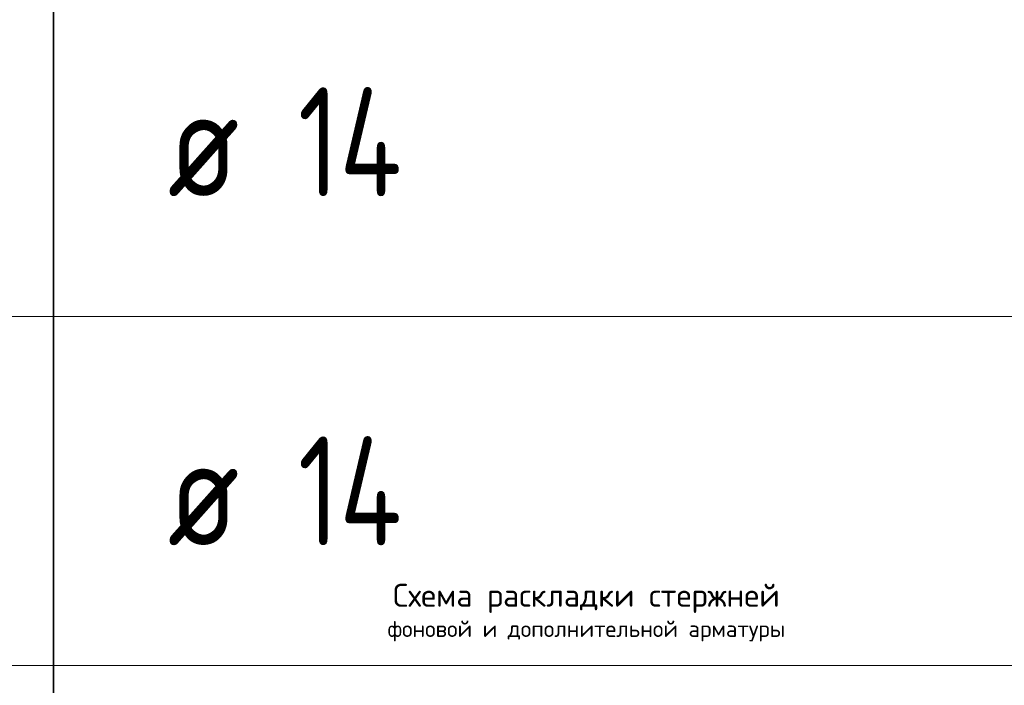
# Model space of a CAD drawing. Header units: metres. Extents: x -38 to 98, y -15 to 21.
# Tile 104 of 124: x 75.34 to 77.6, y 8.43 to 9.95. Entities that reach past the tile are written whole.
import ezdxf

# ---------------------------------------------------------------- set-up
doc = ezdxf.new("R2010")
doc.units = ezdxf.units.M
doc.styles.add('ISOCPEUR', font='txt')

msp = doc.modelspace()

# ---------------------------------------------------------------- linework, layer by layer
at = {"color": 7, "linetype": 'Continuous', "lineweight": 35, "transparency": 33554687}
for p, q in [((75.4198, 10.0717), (75.4198, 9.2717)), ((75.4198, 9.2717), (75.4198, 8.4717)), ((75.4198, 8.4717), (75.4198, 7.6717))]:
    msp.add_line(p, q, dxfattribs=at)
at = {"color": 7, "linetype": 'Continuous', "lineweight": 13, "transparency": 33554687}
for p, q in [((86.4198, 9.2717), (67.9198, 9.2717)), ((86.4198, 8.4717), (67.9198, 8.4717))]:
    msp.add_line(p, q, dxfattribs=at)

# ---------------------------------------------------------------- texts
at = {"color": 7, "linetype": 'Continuous', "lineweight": 35, "transparency": 33554687, "char_height": 0.25, "attachment_point": 7, "style": 'ISOCPEUR'}
for s, insert, width in [('\\W0.76;14', (75.98, 9.5467), 0.420468), ('\\W0.82;ø', (75.6817, 9.5467), 0.327205), ('\\W0.76;14', (75.98, 8.7467), 0.420468), ('\\W0.82;ø', (75.6817, 8.7467), 0.327205)]:
    msp.add_mtext(s, dxfattribs=dict(at, insert=insert, width=width))
at = {"color": 7, "linetype": 'Continuous', "lineweight": 13, "transparency": 33554687, "insert": (76.6412, 8.6589), "char_height": 0.0525, "width": 1.232044, "attachment_point": 2, "line_spacing_factor": 0.963855}
msp.add_mtext('\\A1;{\\fISOCPEUR|i0|b0;\\H0.052500;\\W1.000000;\\C7;Схема раскладки стержней}\\P{\\fISOCPEUR|i0|b0;\\H0.037500;\\W1.000000;\\C7;фоновой и дополнительной арматуры}\\P', dxfattribs=at)
msp.add_mtext('\\A1;{\\fISOCPEUR|i0|b0;\\H0.052500;\\W1.000000;\\C7;Схема раскладки стержней}\\P{\\fISOCPEUR|i0|b0;\\H0.037500;\\W1.000000;\\C7;фоновой и дополнительной арматуры}\\P', dxfattribs=at)

doc.saveas('drawing.dxf')
